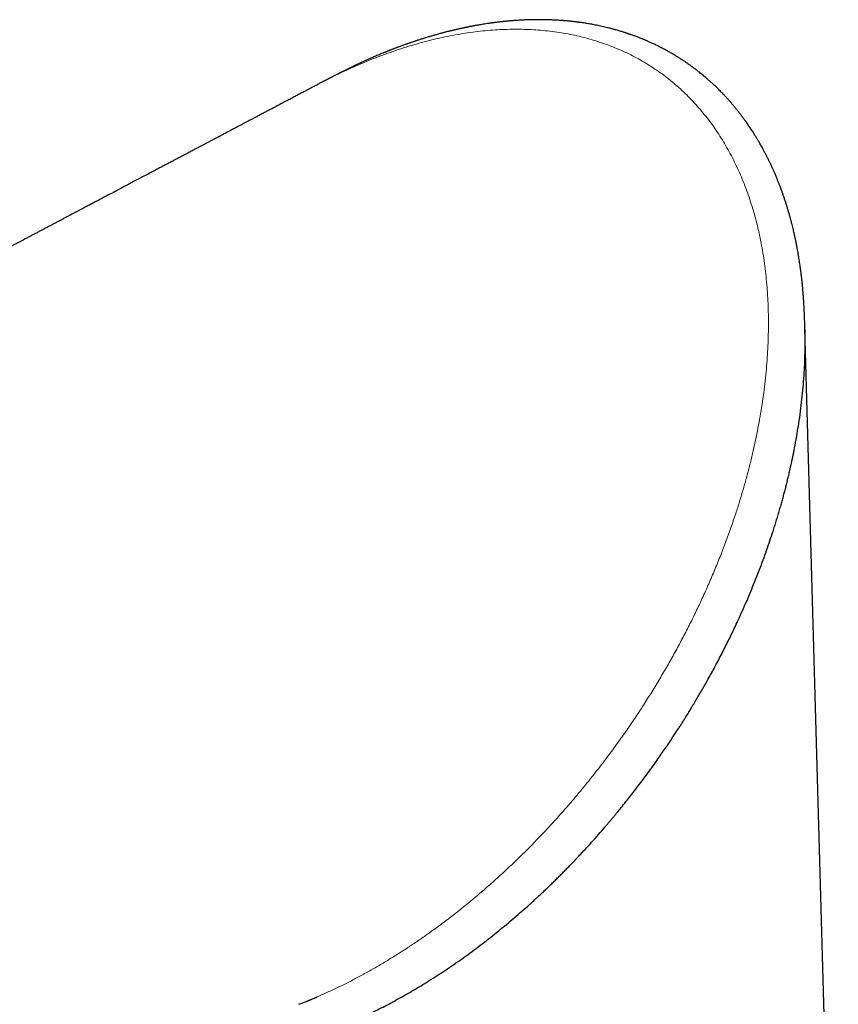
# Model space of a CAD drawing. Header units: millimetres. Extents: x 8 to 834, y 12 to 760.
# Tile 53 of 67: x 752 to 799, y 330 to 387. Entities that reach past the tile are written whole.
import ezdxf

# ---------------------------------------------------------------- set-up
doc = ezdxf.new("R2010")
doc.units = ezdxf.units.MM

msp = doc.modelspace()

# ---------------------------------------------------------------- linework, layer by layer
at = {"color": 7, "linetype": 'Continuous', "lineweight": 30}
for p, q in [((769.692, 383.882), (769.423, 383.742)), ((799.444, 300.766), (797.516, 369.59))]:
    msp.add_line(p, q, dxfattribs=at)
for points, knots in [([(797.498, 370.08), (797.497, 370.104), (797.495, 370.148), (797.492, 370.207), (797.49, 370.253), (797.489, 370.288), (797.487, 370.32), (797.486, 370.351), (797.484, 370.382), (797.483, 370.412), (797.482, 370.443), (797.48, 370.475), (797.479, 370.515), (797.477, 370.565), (797.474, 370.623), (797.471, 370.689), (797.467, 370.761), (797.464, 370.836), (797.46, 370.903), (797.457, 370.957), (797.455, 370.999), (797.452, 371.041), (797.449, 371.096), (797.445, 371.166), (797.439, 371.251), (797.432, 371.348), (797.425, 371.451), (797.414, 371.587), (797.401, 371.75), (797.386, 371.922), (797.372, 372.07), (797.359, 372.194), (797.347, 372.309), (797.336, 372.412), (797.326, 372.502), (797.317, 372.581), (797.308, 372.655), (797.299, 372.729), (797.288, 372.812), (797.276, 372.904), (797.263, 373.006), (797.247, 373.119), (797.229, 373.248), (797.208, 373.393), (797.182, 373.557), (797.154, 373.735), (797.128, 373.887), (797.107, 374.009), (797.092, 374.093), (797.078, 374.167), (797.066, 374.23), (797.057, 374.282), (797.049, 374.321), (797.043, 374.352), (797.038, 374.381), (797.031, 374.416), (797.022, 374.463), (797.01, 374.52), (796.998, 374.582), (796.985, 374.644), (796.969, 374.722), (796.949, 374.813), (796.927, 374.918), (796.902, 375.03), (796.874, 375.152), (796.842, 375.289), (796.807, 375.437), (796.773, 375.57), (796.745, 375.682), (796.724, 375.763), (796.706, 375.83), (796.692, 375.884), (796.68, 375.93), (796.666, 375.979), (796.648, 376.044), (796.626, 376.126), (796.599, 376.22), (796.571, 376.317), (796.542, 376.415), (796.506, 376.538), (796.459, 376.689), (796.402, 376.87), (796.34, 377.059), (796.289, 377.211), (796.25, 377.322), (796.227, 377.388), (796.207, 377.445), (796.189, 377.493), (796.175, 377.534), (796.163, 377.566), (796.153, 377.595), (796.142, 377.623), (796.128, 377.66), (796.112, 377.705), (796.091, 377.76), (796.066, 377.825), (796.038, 377.898), (795.995, 378.01), (795.938, 378.154), (795.864, 378.334), (795.789, 378.512), (795.713, 378.687), (795.649, 378.83), (795.597, 378.944), (795.556, 379.032), (795.518, 379.114), (795.483, 379.185), (795.456, 379.241), (795.433, 379.288), (795.411, 379.335), (795.383, 379.391), (795.349, 379.459), (795.31, 379.537), (795.254, 379.646), (795.185, 379.777), (795.107, 379.923), (795.036, 380.054), (794.971, 380.17), (794.912, 380.273), (794.86, 380.364), (794.81, 380.449), (794.761, 380.531), (794.714, 380.609), (794.666, 380.687), (794.613, 380.773), (794.554, 380.867), (794.489, 380.968), (794.422, 381.072), (794.35, 381.181), (794.277, 381.289), (794.202, 381.397), (794.113, 381.525), (794.009, 381.67), (793.894, 381.826), (793.796, 381.955), (793.717, 382.058), (793.655, 382.137), (793.598, 382.209), (793.547, 382.272), (793.502, 382.328), (793.461, 382.377), (793.42, 382.427), (793.374, 382.482), (793.32, 382.545), (793.261, 382.614), (793.198, 382.687), (793.135, 382.758), (793.076, 382.825), (793.023, 382.883), (792.977, 382.933), (792.937, 382.977), (792.898, 383.019), (792.855, 383.065), (792.791, 383.132), (792.708, 383.219), (792.607, 383.323), (792.488, 383.441), (792.355, 383.571), (792.205, 383.712), (792.055, 383.849), (791.927, 383.964), (791.817, 384.059), (791.722, 384.14), (791.618, 384.227), (791.512, 384.314), (791.413, 384.394), (791.322, 384.466), (791.238, 384.53), (791.163, 384.588), (791.105, 384.631), (791.061, 384.664), (791.024, 384.692), (790.98, 384.724), (790.926, 384.763), (790.865, 384.807), (790.799, 384.854), (790.732, 384.901), (790.665, 384.948), (790.598, 384.994), (790.534, 385.036), (790.477, 385.075), (790.428, 385.107), (790.385, 385.135), (790.343, 385.162), (790.298, 385.191), (790.248, 385.224), (790.193, 385.258), (790.132, 385.296), (790.062, 385.339), (789.983, 385.387), (789.893, 385.441), (789.795, 385.498), (789.695, 385.556), (789.601, 385.609), (789.476, 385.678), (789.315, 385.764), (789.115, 385.868), (788.911, 385.969), (788.743, 386.048), (788.611, 386.109), (788.52, 386.15), (788.427, 386.191), (788.335, 386.231), (788.253, 386.266), (788.184, 386.295), (788.128, 386.318), (788.074, 386.34), (788.016, 386.364), (787.942, 386.393), (787.854, 386.427), (787.758, 386.464), (787.666, 386.498), (787.582, 386.529), (787.506, 386.556), (787.438, 386.58), (787.378, 386.601), (787.324, 386.619), (787.27, 386.638), (787.209, 386.658), (787.138, 386.681), (787.054, 386.708), (786.961, 386.738), (786.862, 386.768), (786.758, 386.799), (786.649, 386.831), (786.537, 386.863), (786.431, 386.892), (786.333, 386.918), (786.221, 386.947), (786.089, 386.98), (785.933, 387.018), (785.775, 387.054), (785.62, 387.087), (785.471, 387.118), (785.324, 387.147), (785.18, 387.174), (785.04, 387.199), (784.905, 387.222), (784.775, 387.242), (784.649, 387.261), (784.545, 387.276), (784.462, 387.288), (784.396, 387.296), (784.326, 387.306), (784.246, 387.316), (784.164, 387.325), (784.083, 387.335), (784.005, 387.343), (783.925, 387.352), (783.844, 387.36), (783.762, 387.367), (783.683, 387.375), (783.613, 387.381), (783.556, 387.385), (783.511, 387.389), (783.471, 387.392), (783.429, 387.395), (783.379, 387.399), (783.308, 387.403), (783.217, 387.409), (783.108, 387.416), (782.996, 387.421), (782.896, 387.426), (782.81, 387.429), (782.742, 387.432), (782.682, 387.433), (782.632, 387.435), (782.583, 387.436), (782.524, 387.438), (782.443, 387.439), (782.342, 387.441), (782.229, 387.442), (782.113, 387.442), (782, 387.441), (781.886, 387.44), (781.777, 387.439), (781.676, 387.436), (781.586, 387.434), (781.502, 387.431), (781.413, 387.428), (781.311, 387.424), (781.194, 387.419), (781.065, 387.412), (780.931, 387.404), (780.799, 387.396), (780.679, 387.387), (780.574, 387.379), (780.486, 387.371), (780.409, 387.365), (780.342, 387.359), (780.279, 387.353), (780.215, 387.347), (780.149, 387.34), (780.08, 387.333), (780.002, 387.325), (779.914, 387.315), (779.815, 387.304), (779.708, 387.291), (779.614, 387.279), (779.54, 387.269), (779.491, 387.263), (779.452, 387.258), (779.418, 387.253), (779.381, 387.248), (779.334, 387.242), (779.276, 387.233), (779.211, 387.224), (779.112, 387.209), (778.986, 387.19), (778.836, 387.166), (778.7, 387.143), (778.584, 387.123), (778.488, 387.106), (778.423, 387.095), (778.381, 387.087), (778.357, 387.082), (778.328, 387.077), (778.282, 387.068), (778.216, 387.056), (778.138, 387.041), (778.063, 387.026), (777.996, 387.012), (777.936, 387), (777.887, 386.99), (777.847, 386.982), (777.814, 386.975), (777.779, 386.968), (777.737, 386.959), (777.684, 386.947), (777.62, 386.933), (777.55, 386.918), (777.479, 386.902), (777.415, 386.888), (777.361, 386.875), (777.315, 386.865), (777.268, 386.854), (777.211, 386.84), (777.14, 386.823), (777.059, 386.804), (776.974, 386.783), (776.888, 386.762), (776.806, 386.741), (776.732, 386.722), (776.67, 386.706), (776.615, 386.691), (776.556, 386.676), (776.489, 386.658), (776.404, 386.635), (776.303, 386.607), (776.194, 386.577), (776.095, 386.549), (776.005, 386.523), (775.916, 386.498), (775.823, 386.47), (775.73, 386.442), (775.638, 386.414), (775.546, 386.386), (775.452, 386.357), (775.356, 386.327), (775.26, 386.296), (775.179, 386.27), (775.113, 386.249), (775.056, 386.23), (774.995, 386.21), (774.923, 386.186), (774.846, 386.16), (774.769, 386.134), (774.695, 386.109), (774.628, 386.085), (774.569, 386.065), (774.519, 386.047), (774.47, 386.03), (774.411, 386.009), (774.34, 385.984), (774.262, 385.956), (774.185, 385.927), (774.113, 385.901), (774.046, 385.877), (773.987, 385.854), (773.934, 385.835), (773.889, 385.818), (773.848, 385.802), (773.804, 385.785), (773.75, 385.765), (773.686, 385.74), (773.62, 385.715), (773.556, 385.69), (773.497, 385.666), (773.443, 385.645), (773.398, 385.627), (773.359, 385.612), (773.322, 385.597), (773.28, 385.58), (773.231, 385.56), (773.146, 385.526), (773.027, 385.477), (772.885, 385.418), (772.752, 385.362), (772.631, 385.31), (772.513, 385.26), (772.393, 385.207), (772.288, 385.161), (772.197, 385.12), (772.124, 385.088), (772.051, 385.055), (771.98, 385.022), (771.915, 384.993), (771.855, 384.965), (771.766, 384.924), (771.651, 384.87), (771.504, 384.801), (771.354, 384.73), (771.202, 384.656), (771.052, 384.582), (770.901, 384.508), (770.753, 384.434), (770.634, 384.373), (770.546, 384.328), (770.484, 384.296), (770.423, 384.264), (770.364, 384.234), (770.317, 384.209), (770.283, 384.192), (770.264, 384.182), (770.25, 384.174), (770.231, 384.164), (770.211, 384.154), (770.19, 384.143), (770.171, 384.133), (770.152, 384.123), (770.134, 384.114), (770.12, 384.106), (770.106, 384.099), (770.088, 384.09), (770.066, 384.078), (770.042, 384.066), (770.019, 384.054), (769.997, 384.043), (769.975, 384.031), (769.954, 384.02), (769.937, 384.011), (769.922, 384.003), (769.905, 383.995), (769.884, 383.984), (769.86, 383.971), (769.835, 383.958), (769.811, 383.946), (769.788, 383.934), (769.767, 383.923), (769.747, 383.913), (769.721, 383.899), (769.701, 383.889), (769.69, 383.883)], [0, 0, 0, 0, 0.002317, 0.00419, 0.00562, 0.006646, 0.00762, 0.008628, 0.009671, 0.010575, 0.011422, 0.012225, 0.01304, 0.014239, 0.015626, 0.017109, 0.018885, 0.020657, 0.022347, 0.023609, 0.024408, 0.02536, 0.026708, 0.028421, 0.030516, 0.032991, 0.035598, 0.038154, 0.043026, 0.047702, 0.050924, 0.054047, 0.056973, 0.059527, 0.061706, 0.063698, 0.065415, 0.067251, 0.069299, 0.071605, 0.074168, 0.076988, 0.080074, 0.083862, 0.087999, 0.092483, 0.097312, 0.099592, 0.101786, 0.103686, 0.105289, 0.106597, 0.107611, 0.10833, 0.108922, 0.10981, 0.111014, 0.112533, 0.114181, 0.115791, 0.117363, 0.120149, 0.122809, 0.125496, 0.128752, 0.132301, 0.136141, 0.140271, 0.142752, 0.144876, 0.146644, 0.148056, 0.149113, 0.15026, 0.151947, 0.154212, 0.156774, 0.159354, 0.16195, 0.164563, 0.169186, 0.174016, 0.179098, 0.184431, 0.186368, 0.188195, 0.189761, 0.191068, 0.192115, 0.193094, 0.19368, 0.194498, 0.195464, 0.196701, 0.198209, 0.199988, 0.202038, 0.204236, 0.209243, 0.213997, 0.219327, 0.224304, 0.228959, 0.231606, 0.234145, 0.236554, 0.238641, 0.240361, 0.241406, 0.242745, 0.244398, 0.246364, 0.248643, 0.251236, 0.255971, 0.260296, 0.264209, 0.267711, 0.270803, 0.273507, 0.276012, 0.278588, 0.280975, 0.283219, 0.285833, 0.288965, 0.291972, 0.295328, 0.298787, 0.302252, 0.305721, 0.309195, 0.314661, 0.319892, 0.324707, 0.327555, 0.330235, 0.332695, 0.334865, 0.336746, 0.338396, 0.339971, 0.341914, 0.344208, 0.346659, 0.349217, 0.351883, 0.354226, 0.356333, 0.358128, 0.359613, 0.361062, 0.362735, 0.364633, 0.368515, 0.37239, 0.376216, 0.381942, 0.387355, 0.392742, 0.398247, 0.401195, 0.404468, 0.408283, 0.412082, 0.415485, 0.418494, 0.421414, 0.423949, 0.426108, 0.427205, 0.42837, 0.429835, 0.431601, 0.433703, 0.435891, 0.438085, 0.440283, 0.442487, 0.444617, 0.446423, 0.448032, 0.449275, 0.450579, 0.452028, 0.45362, 0.455357, 0.45725, 0.459384, 0.461896, 0.464691, 0.46777, 0.471011, 0.473906, 0.476399, 0.482519, 0.488482, 0.494425, 0.500704, 0.50335, 0.506015, 0.508699, 0.511402, 0.514004, 0.515809, 0.517397, 0.518794, 0.520419, 0.522422, 0.525104, 0.527936, 0.530538, 0.532909, 0.535049, 0.536956, 0.538625, 0.540055, 0.541472, 0.54313, 0.545116, 0.54743, 0.550066, 0.552818, 0.555594, 0.558675, 0.561784, 0.564712, 0.567318, 0.569837, 0.573745, 0.578022, 0.582297, 0.586426, 0.590411, 0.594302, 0.598112, 0.601909, 0.605326, 0.608784, 0.612105, 0.615219, 0.616952, 0.618567, 0.620388, 0.622456, 0.624767, 0.626765, 0.628793, 0.630852, 0.632941, 0.63506, 0.637182, 0.639043, 0.640465, 0.641613, 0.642518, 0.643553, 0.644831, 0.646352, 0.649037, 0.651849, 0.654718, 0.657643, 0.659511, 0.661284, 0.66281, 0.664088, 0.665117, 0.666578, 0.668616, 0.671287, 0.674274, 0.677205, 0.680078, 0.682893, 0.685827, 0.688383, 0.690552, 0.692594, 0.694741, 0.697316, 0.700276, 0.703617, 0.70705, 0.710383, 0.713613, 0.716078, 0.718319, 0.720233, 0.721823, 0.723363, 0.725046, 0.726602, 0.728298, 0.730248, 0.732463, 0.734943, 0.737688, 0.740529, 0.742001, 0.743229, 0.744213, 0.744955, 0.745791, 0.746959, 0.748472, 0.750162, 0.751807, 0.755893, 0.75965, 0.763074, 0.766103, 0.768379, 0.77029, 0.770941, 0.771536, 0.772161, 0.773074, 0.775027, 0.777086, 0.778958, 0.780643, 0.782141, 0.783453, 0.784354, 0.78514, 0.785911, 0.786963, 0.788315, 0.789885, 0.791796, 0.793576, 0.79522, 0.796605, 0.797682, 0.79866, 0.800128, 0.801943, 0.804033, 0.806248, 0.808325, 0.810497, 0.812452, 0.813907, 0.815155, 0.816649, 0.818374, 0.820215, 0.823062, 0.82599, 0.828464, 0.83054, 0.83278, 0.835168, 0.837583, 0.839841, 0.842156, 0.844534, 0.846983, 0.849496, 0.851766, 0.853206, 0.854509, 0.856058, 0.857896, 0.859942, 0.861916, 0.863796, 0.865581, 0.867033, 0.868285, 0.869384, 0.870828, 0.872747, 0.874851, 0.876804, 0.878659, 0.880353, 0.881882, 0.883226, 0.884382, 0.88535, 0.886407, 0.887775, 0.889506, 0.891256, 0.892894, 0.894421, 0.89582, 0.897, 0.897951, 0.898811, 0.899866, 0.901126, 0.902589, 0.9064, 0.910306, 0.913588, 0.916647, 0.919655, 0.922721, 0.925953, 0.92785, 0.929753, 0.93165, 0.933538, 0.935274, 0.936765, 0.938163, 0.942212, 0.945787, 0.949687, 0.953911, 0.957775, 0.961475, 0.965793, 0.969419, 0.970939, 0.972706, 0.974371, 0.975754, 0.97728, 0.978063, 0.978343, 0.97879, 0.979476, 0.980451, 0.981091, 0.981813, 0.982567, 0.983282, 0.983758, 0.984243, 0.984895, 0.985746, 0.986769, 0.98765, 0.988359, 0.989208, 0.990122, 0.990728, 0.991228, 0.991776, 0.992604, 0.993673, 0.994472, 0.995404, 0.996452, 0.997097, 0.997772, 0.998696, 1, 1, 1, 1]), ([(769.423, 383.743), (769.355, 383.708), (769.224, 383.639), (769.034, 383.538), (768.856, 383.444), (768.692, 383.357), (768.54, 383.277), (768.4, 383.203), (768.277, 383.138), (768.168, 383.081), (768.07, 383.029), (767.976, 382.979), (767.881, 382.929), (767.785, 382.878), (767.63, 382.796), (767.414, 382.682), (767.135, 382.535), (766.853, 382.386), (766.594, 382.249), (766.359, 382.125), (766.149, 382.014), (765.947, 381.908), (765.756, 381.807), (765.588, 381.718), (765.438, 381.639), (765.299, 381.565), (765.154, 381.488), (764.999, 381.406), (764.831, 381.318), (764.651, 381.223), (764.463, 381.124), (764.276, 381.025), (764.091, 380.927), (763.911, 380.832), (763.724, 380.733), (763.533, 380.632), (763.338, 380.529), (763.153, 380.432), (762.978, 380.339), (762.81, 380.25), (762.647, 380.165), (762.487, 380.08), (762.346, 380.006), (762.226, 379.942), (762.127, 379.889), (762.026, 379.836), (761.921, 379.781), (761.8, 379.717), (761.661, 379.644), (761.502, 379.56), (761.328, 379.468), (761.141, 379.369), (760.946, 379.266), (760.75, 379.163), (760.537, 379.05), (760.31, 378.93), (760.067, 378.802), (759.831, 378.677), (759.57, 378.539), (759.286, 378.389), (758.98, 378.228), (758.688, 378.074), (758.411, 377.927), (758.091, 377.758), (757.721, 377.563), (757.299, 377.34), (756.97, 377.166), (756.737, 377.043), (756.598, 376.97), (756.46, 376.897), (756.324, 376.825), (756.189, 376.754), (756.054, 376.682), (755.918, 376.611), (755.777, 376.536), (755.627, 376.457), (755.466, 376.372), (755.291, 376.28), (755.105, 376.181), (754.911, 376.079), (754.725, 375.981), (754.551, 375.889), (754.389, 375.803), (754.228, 375.718), (754.073, 375.636), (753.929, 375.56), (753.799, 375.492), (753.684, 375.431), (753.584, 375.378), (753.496, 375.332), (753.416, 375.289), (753.334, 375.246), (753.244, 375.199), (753.145, 375.146), (753.026, 375.083), (752.883, 375.008), (752.717, 374.92), (752.544, 374.829), (752.324, 374.713), (752.064, 374.575), (751.765, 374.418), (751.475, 374.265), (751.192, 374.115), (750.945, 373.985), (750.733, 373.873), (750.556, 373.779), (750.38, 373.686), (750.206, 373.594), (750.029, 373.501), (749.855, 373.409), (749.681, 373.317), (749.508, 373.226), (749.328, 373.131), (749.144, 373.034), (748.945, 372.929), (748.736, 372.818), (748.519, 372.704), (748.32, 372.599), (748.136, 372.501), (747.962, 372.41), (747.791, 372.319), (747.619, 372.229), (747.444, 372.136), (747.27, 372.044), (747.095, 371.952), (746.92, 371.86), (746.738, 371.764), (746.555, 371.667), (746.375, 371.572), (746.202, 371.481), (746.032, 371.391), (745.865, 371.303), (745.697, 371.214), (745.529, 371.125), (745.356, 371.034), (745.148, 370.924), (744.911, 370.799), (744.653, 370.663), (744.408, 370.533), (744.172, 370.409), (743.942, 370.287), (743.71, 370.165), (743.464, 370.035), (743.2, 369.896), (742.916, 369.746), (742.623, 369.592), (742.323, 369.433), (742.086, 369.308), (741.912, 369.216), (741.8, 369.157), (741.684, 369.096), (741.56, 369.03), (741.428, 368.961), (741.289, 368.887), (741.143, 368.81), (740.995, 368.732), (740.852, 368.656), (740.72, 368.587), (740.602, 368.525), (740.499, 368.47), (740.41, 368.423), (740.335, 368.383), (740.266, 368.348), (740.198, 368.312), (740.124, 368.273), (740.043, 368.23), (739.955, 368.183), (739.854, 368.13), (739.738, 368.069), (739.608, 368), (739.472, 367.928), (739.276, 367.825), (739.026, 367.693), (738.724, 367.534), (738.432, 367.379), (738.147, 367.229), (737.907, 367.102), (737.711, 366.999), (737.557, 366.918), (737.406, 366.838), (737.255, 366.758), (737.106, 366.679), (736.954, 366.599), (736.797, 366.517), (736.632, 366.429), (736.457, 366.337), (736.273, 366.24), (736.094, 366.146), (735.931, 366.059), (735.788, 365.984), (735.659, 365.916), (735.542, 365.854), (735.437, 365.799), (735.343, 365.749), (735.251, 365.7), (735.151, 365.648), (735.037, 365.588), (734.909, 365.52), (734.768, 365.446), (734.617, 365.366), (734.458, 365.282), (734.292, 365.195), (734.121, 365.104), (733.945, 365.011), (733.783, 364.926), (733.641, 364.851), (733.524, 364.789), (733.419, 364.734), (733.325, 364.684), (733.242, 364.64), (733.165, 364.6), (733.085, 364.558), (732.997, 364.511), (732.898, 364.459), (732.789, 364.401), (732.67, 364.339), (732.541, 364.271), (732.404, 364.199), (732.263, 364.124), (732.087, 364.031), (731.883, 363.923), (731.655, 363.803), (731.437, 363.688), (731.222, 363.575), (731.018, 363.467), (730.822, 363.364), (730.64, 363.267), (730.46, 363.173), (730.287, 363.082), (730.091, 362.978), (729.869, 362.861), (729.62, 362.729), (729.372, 362.599), (729.165, 362.489), (728.998, 362.401), (728.87, 362.334), (728.743, 362.267), (728.615, 362.199), (728.484, 362.13), (728.344, 362.056), (728.194, 361.977), (728.034, 361.892), (727.862, 361.802), (727.68, 361.706), (727.494, 361.608), (727.301, 361.506), (727.106, 361.403), (726.908, 361.299), (726.715, 361.197), (726.492, 361.079), (726.235, 360.943), (725.941, 360.789), (725.64, 360.63), (725.356, 360.48), (725.098, 360.344), (724.874, 360.226), (724.665, 360.115), (724.468, 360.011), (724.278, 359.911), (724.091, 359.813), (723.904, 359.714), (723.717, 359.615), (723.53, 359.517), (723.348, 359.42), (723.197, 359.341), (723.079, 359.279), (722.988, 359.231), (722.896, 359.182), (722.797, 359.13), (722.688, 359.073), (722.571, 359.011), (722.44, 358.942), (722.301, 358.869), (722.161, 358.794), (722.027, 358.724), (721.9, 358.657), (721.75, 358.578), (721.575, 358.486), (721.375, 358.38), (721.176, 358.275), (720.979, 358.171), (720.811, 358.082), (720.67, 358.008), (720.556, 357.948), (720.443, 357.889), (720.332, 357.83), (720.218, 357.77), (720.091, 357.703), (719.946, 357.626), (719.779, 357.539), (719.598, 357.443), (719.427, 357.352), (719.27, 357.27), (719.134, 357.198), (719.005, 357.13), (718.883, 357.066), (718.768, 357.005), (718.655, 356.946), (718.539, 356.885), (718.416, 356.819), (718.285, 356.75), (718.133, 356.67), (717.958, 356.578), (717.761, 356.474), (717.56, 356.368), (717.383, 356.275), (717.233, 356.196), (717.109, 356.13), (716.988, 356.067), (716.874, 356.006), (716.769, 355.951), (716.675, 355.901), (716.59, 355.857), (716.516, 355.817), (716.448, 355.782), (716.372, 355.742), (716.283, 355.695), (716.176, 355.638), (716.058, 355.576), (715.927, 355.507), (715.783, 355.431), (715.633, 355.352), (715.481, 355.272), (715.332, 355.193), (715.163, 355.104), (714.977, 355.006), (714.773, 354.899), (714.568, 354.79), (714.354, 354.677), (714.126, 354.557), (713.896, 354.436), (713.67, 354.317), (713.486, 354.22), (713.338, 354.142), (713.219, 354.079), (713.095, 354.013), (712.963, 353.944), (712.826, 353.872), (712.685, 353.798), (712.547, 353.725), (712.416, 353.655), (712.295, 353.592), (712.184, 353.533), (712.081, 353.479), (711.981, 353.426), (711.879, 353.372), (711.772, 353.316), (711.661, 353.258), (711.543, 353.195), (711.421, 353.131), (711.297, 353.065), (711.175, 353.001), (711.056, 352.939), (710.939, 352.877), (710.826, 352.817), (710.711, 352.757), (710.596, 352.696), (710.477, 352.633), (710.351, 352.567), (710.214, 352.495), (710.078, 352.423), (709.944, 352.352), (709.814, 352.284), (709.683, 352.215), (709.556, 352.148), (709.436, 352.085), (709.325, 352.026), (709.224, 351.973), (709.131, 351.924), (709.033, 351.872), (708.924, 351.815), (708.797, 351.748), (708.657, 351.674), (708.505, 351.594), (708.343, 351.508), (708.177, 351.421), (708.009, 351.332), (707.831, 351.238), (707.647, 351.142), (707.463, 351.044), (707.289, 350.953), (707.128, 350.868), (706.958, 350.778), (706.772, 350.68), (706.562, 350.57), (706.379, 350.473), (706.228, 350.393), (706.117, 350.335), (706.012, 350.28), (705.916, 350.229), (705.828, 350.183), (705.75, 350.142), (705.676, 350.103), (705.601, 350.063), (705.519, 350.02), (705.429, 349.972), (705.328, 349.919), (705.217, 349.861), (705.095, 349.796), (704.966, 349.728), (704.836, 349.66), (704.708, 349.593), (704.563, 349.516), (704.404, 349.432), (704.231, 349.341), (704.074, 349.258), (703.928, 349.181), (703.786, 349.106), (703.638, 349.029), (703.485, 348.948), (703.326, 348.864), (703.176, 348.785), (703.039, 348.713), (702.919, 348.649), (702.809, 348.591), (702.706, 348.537), (702.574, 348.468), (702.405, 348.379), (702.18, 348.26), (701.93, 348.128), (701.657, 347.985), (701.387, 347.842), (701.117, 347.7), (700.85, 347.559), (700.573, 347.413), (700.287, 347.262), (699.994, 347.108), (699.692, 346.949), (699.386, 346.788), (699.079, 346.626), (698.776, 346.467), (698.473, 346.307), (698.169, 346.146), (697.863, 345.985), (697.578, 345.835), (697.317, 345.697), (697.078, 345.572), (696.841, 345.447), (696.6, 345.32), (696.35, 345.188), (696.087, 345.049), (695.842, 344.921), (695.623, 344.805), (695.437, 344.707), (695.258, 344.613), (695.089, 344.524), (694.929, 344.439), (694.77, 344.356), (694.614, 344.273), (694.46, 344.192), (694.314, 344.116), (694.174, 344.042), (694.036, 343.969), (693.901, 343.898), (693.77, 343.829), (693.642, 343.762), (693.512, 343.693), (693.374, 343.621), (693.229, 343.544), (693.076, 343.463), (692.915, 343.379), (692.746, 343.289), (692.571, 343.198), (692.398, 343.106), (692.23, 343.018), (692.063, 342.93), (691.897, 342.842), (691.731, 342.755), (691.566, 342.668), (691.396, 342.578), (691.216, 342.484), (691.026, 342.383), (690.825, 342.278), (690.614, 342.167), (690.396, 342.052), (690.105, 341.899), (689.752, 341.712), (689.385, 341.52), (689.077, 341.357), (688.824, 341.224), (688.58, 341.096), (688.347, 340.973), (688.129, 340.858), (687.923, 340.75), (687.72, 340.643), (687.512, 340.533), (687.291, 340.416), (687.058, 340.294), (686.814, 340.165), (686.566, 340.035), (686.315, 339.903), (686.061, 339.769), (685.801, 339.632), (685.538, 339.494), (685.278, 339.357), (685.024, 339.223), (684.774, 339.091), (684.524, 338.96), (684.272, 338.827), (684.019, 338.694), (683.765, 338.56), (683.528, 338.436), (683.314, 338.323), (683.125, 338.223), (682.943, 338.127), (682.762, 338.032), (682.573, 337.933), (682.376, 337.829), (682.171, 337.721), (681.962, 337.611), (681.748, 337.498), (681.535, 337.386), (681.252, 337.237), (680.9, 337.052), (680.475, 336.828), (680.046, 336.602), (679.611, 336.374), (679.172, 336.142), (678.729, 335.909), (678.321, 335.694), (677.948, 335.498), (677.614, 335.323), (677.289, 335.151), (677.023, 335.011), (676.814, 334.902), (676.655, 334.818), (676.491, 334.731), (676.317, 334.64), (676.134, 334.543), (675.961, 334.452), (675.799, 334.367), (675.654, 334.291), (675.512, 334.216), (675.379, 334.146), (675.259, 334.083), (675.159, 334.03), (675.075, 333.986), (675.008, 333.951), (674.948, 333.919), (674.889, 333.889), (674.827, 333.856), (674.754, 333.817), (674.67, 333.773), (674.575, 333.723), (674.469, 333.667), (674.355, 333.607), (674.239, 333.546), (674.072, 333.458), (673.855, 333.344), (673.629, 333.225), (673.443, 333.128), (673.298, 333.051), (673.158, 332.977), (673.026, 332.908), (672.905, 332.844), (672.795, 332.787), (672.697, 332.735), (672.618, 332.693), (672.555, 332.66), (672.5, 332.631), (672.44, 332.6), (672.369, 332.562), (672.288, 332.52), (672.197, 332.472), (672.096, 332.419), (671.987, 332.361), (671.815, 332.271), (671.588, 332.151), (671.308, 332.004), (671.04, 331.863), (670.815, 331.745), (670.632, 331.648), (670.493, 331.575), (670.367, 331.509), (670.255, 331.45), (670.164, 331.402), (670.092, 331.364), (670.029, 331.331), (669.958, 331.294), (669.88, 331.253), (669.796, 331.209), (669.709, 331.163), (669.613, 331.112), (669.464, 331.034), (669.27, 330.932), (669.036, 330.809), (668.827, 330.699), (668.642, 330.602), (668.481, 330.517), (668.327, 330.436), (668.183, 330.36), (668.06, 330.295), (667.956, 330.241), (667.87, 330.195), (667.791, 330.154), (667.72, 330.117), (667.657, 330.084), (667.596, 330.052), (667.532, 330.018), (667.458, 329.979), (667.374, 329.935), (667.281, 329.886), (667.179, 329.832), (667.015, 329.746), (666.794, 329.63), (666.553, 329.503), (666.351, 329.397), (666.187, 329.31), (666.029, 329.227), (665.879, 329.149), (665.741, 329.076), (665.617, 329.01), (665.505, 328.952), (665.407, 328.9), (665.33, 328.86), (665.268, 328.827), (665.213, 328.798), (665.149, 328.765), (665.076, 328.726), (664.992, 328.682), (664.899, 328.633), (664.739, 328.549), (664.519, 328.433), (664.276, 328.305), (664.073, 328.199), (663.907, 328.111), (663.746, 328.027), (663.594, 327.947), (663.452, 327.872), (663.323, 327.804), (663.218, 327.749), (663.134, 327.705), (663.069, 327.671), (663.009, 327.639), (662.947, 327.606), (662.876, 327.569), (662.793, 327.526), (662.697, 327.475), (662.58, 327.414), (662.445, 327.343), (662.298, 327.265), (662.15, 327.188), (662.004, 327.111), (661.86, 327.035), (661.721, 326.962), (661.586, 326.891), (661.455, 326.822), (661.326, 326.755), (661.203, 326.69), (661.078, 326.624), (660.956, 326.56), (660.839, 326.498), (660.735, 326.444), (660.655, 326.401), (660.59, 326.367), (660.533, 326.337), (660.468, 326.303), (660.395, 326.265), (660.312, 326.221), (660.218, 326.172), (660.117, 326.119), (660.01, 326.063), (659.902, 326.006), (659.793, 325.949), (659.632, 325.864), (659.418, 325.751), (659.193, 325.633), (659.01, 325.537), (658.874, 325.465), (658.746, 325.398), (658.628, 325.336), (658.522, 325.28), (658.427, 325.231), (658.347, 325.188), (658.281, 325.154), (658.223, 325.123), (658.164, 325.092), (658.096, 325.057), (658.02, 325.016), (657.936, 324.972), (657.844, 324.924), (657.748, 324.873), (657.648, 324.821), (657.547, 324.768), (657.436, 324.71), (657.316, 324.646), (657.186, 324.578), (657.056, 324.51), (656.928, 324.442), (656.806, 324.378), (656.695, 324.32), (656.604, 324.272), (656.531, 324.234), (656.473, 324.203), (656.419, 324.175), (656.364, 324.146), (656.296, 324.11), (656.212, 324.066), (656.112, 324.014), (656.006, 323.958), (655.893, 323.899), (655.777, 323.837), (655.655, 323.773), (655.53, 323.708), (655.406, 323.643), (655.258, 323.565), (655.088, 323.475), (654.894, 323.373), (654.701, 323.272), (654.535, 323.185), (654.4, 323.114), (654.301, 323.062), (654.213, 323.016), (654.137, 322.976), (654.062, 322.936), (653.977, 322.892), (653.876, 322.839), (653.761, 322.778), (653.634, 322.711), (653.494, 322.638), (653.349, 322.562), (653.203, 322.485), (653.057, 322.408), (652.903, 322.327), (652.742, 322.243), (652.573, 322.154), (652.398, 322.062), (652.235, 321.976), (652.091, 321.901), (651.974, 321.839), (651.871, 321.785), (651.783, 321.739), (651.703, 321.697), (651.625, 321.656), (651.534, 321.608), (651.425, 321.551), (651.299, 321.485), (651.164, 321.414), (651.024, 321.34), (650.879, 321.264), (650.732, 321.187), (650.576, 321.105), (650.411, 321.018), (650.241, 320.929), (650.077, 320.843), (649.925, 320.763), (649.794, 320.694), (649.682, 320.635), (649.586, 320.585), (649.492, 320.536), (649.395, 320.485), (649.29, 320.429), (649.168, 320.365), (649.03, 320.293), (648.876, 320.212), (648.718, 320.129), (648.513, 320.021), (648.267, 319.892), (647.98, 319.741), (647.701, 319.595), (647.428, 319.451), (647.16, 319.31), (646.881, 319.164), (646.591, 319.012), (646.284, 318.85), (645.972, 318.687), (645.675, 318.531), (645.393, 318.383), (645.126, 318.242), (644.852, 318.098), (644.569, 317.95), (644.31, 317.814), (644.08, 317.693), (643.887, 317.592), (643.734, 317.512), (643.618, 317.451), (643.531, 317.405), (643.437, 317.356), (643.333, 317.301), (643.209, 317.236), (643.066, 317.161), (642.912, 317.08), (642.762, 317.001), (642.621, 316.927), (642.487, 316.857), (642.36, 316.79), (642.241, 316.728), (642.111, 316.659), (641.971, 316.586), (641.824, 316.509), (641.692, 316.439), (641.592, 316.387), (641.522, 316.35), (641.475, 316.325), (641.423, 316.298), (641.362, 316.266), (641.292, 316.229), (641.211, 316.187), (641.121, 316.14), (641.022, 316.088), (640.892, 316.019), (640.738, 315.939), (640.568, 315.85), (640.412, 315.767), (640.275, 315.696), (640.157, 315.633), (640.055, 315.58), (639.963, 315.532), (639.88, 315.488), (639.805, 315.449), (639.727, 315.408), (639.638, 315.361), (639.53, 315.305), (639.407, 315.24), (639.268, 315.167), (639.113, 315.086), (638.948, 314.999), (638.779, 314.91), (638.608, 314.821), (638.437, 314.731), (638.264, 314.64), (638.108, 314.558), (637.968, 314.485), (637.849, 314.423), (637.738, 314.364), (637.638, 314.311), (637.547, 314.264), (637.467, 314.222), (637.379, 314.176), (637.277, 314.122), (637.154, 314.058), (637.018, 313.986), (636.878, 313.913), (636.737, 313.839), (636.598, 313.766), (636.455, 313.691), (636.31, 313.615), (636.161, 313.537), (636.011, 313.458), (635.863, 313.38), (635.715, 313.303), (635.571, 313.227), (635.431, 313.154), (635.303, 313.087), (635.18, 313.022), (635.056, 312.957), (634.925, 312.888), (634.749, 312.796), (634.528, 312.68), (634.267, 312.543), (633.99, 312.398), (633.692, 312.242), (633.371, 312.073), (633.109, 311.935), (632.911, 311.831), (632.779, 311.762), (632.647, 311.693), (632.516, 311.624), (632.389, 311.558), (632.28, 311.501), (632.189, 311.453), (632.113, 311.413), (632.044, 311.377), (631.975, 311.341), (631.902, 311.303), (631.818, 311.258), (631.722, 311.208), (631.617, 311.153), (631.506, 311.095), (631.393, 311.036), (631.28, 310.977), (631.172, 310.92), (631.069, 310.866), (630.971, 310.814), (630.866, 310.759), (630.755, 310.701), (630.64, 310.641), (630.535, 310.585), (630.435, 310.533), (630.337, 310.482), (630.234, 310.427), (630.124, 310.37), (630.009, 310.31), (629.89, 310.247), (629.763, 310.181), (629.625, 310.108), (629.476, 310.03), (629.323, 309.95), (629.168, 309.869), (629.017, 309.79), (628.869, 309.712), (628.718, 309.633), (628.561, 309.551), (628.398, 309.465), (628.233, 309.378), (628.062, 309.289), (627.883, 309.195), (627.696, 309.097), (627.506, 308.997), (627.324, 308.902), (627.152, 308.812), (626.991, 308.727), (626.833, 308.644), (626.682, 308.565), (626.541, 308.492), (626.414, 308.425), (626.301, 308.365), (626.201, 308.313), (626.113, 308.267), (626.026, 308.221), (625.94, 308.176), (625.852, 308.13), (625.762, 308.083), (625.664, 308.032), (625.545, 307.969), (625.401, 307.894), (625.23, 307.804), (625.072, 307.721), (624.931, 307.647), (624.816, 307.587), (624.707, 307.53), (624.604, 307.476), (624.508, 307.426), (624.42, 307.38), (624.342, 307.339), (624.263, 307.297), (624.178, 307.253), (624.083, 307.203), (623.976, 307.147), (623.86, 307.086), (623.737, 307.022), (623.612, 306.956), (623.487, 306.891), (623.313, 306.8), (623.089, 306.682), (622.82, 306.541), (622.557, 306.403), (622.302, 306.27), (622.052, 306.139), (621.802, 306.008), (621.554, 305.878), (621.339, 305.765), (621.16, 305.671), (621.01, 305.593), (620.854, 305.511), (620.688, 305.424), (620.518, 305.335), (620.352, 305.248), (620.195, 305.166), (620.048, 305.089), (619.911, 305.017), (619.786, 304.952), (619.676, 304.894), (619.579, 304.843), (619.486, 304.794), (619.388, 304.743), (619.279, 304.686), (619.159, 304.623), (619.027, 304.554), (618.838, 304.455), (618.597, 304.329), (618.351, 304.2), (618.204, 304.123), (618.151, 304.095)], [0, 0, 0, 0, 0.001341, 0.002599, 0.003772, 0.004861, 0.005866, 0.006787, 0.007624, 0.008317, 0.008944, 0.009561, 0.010188, 0.010826, 0.011474, 0.013259, 0.015118, 0.017006, 0.018841, 0.02027, 0.021664, 0.023004, 0.024268, 0.025457, 0.026339, 0.027242, 0.028207, 0.029232, 0.030317, 0.031535, 0.032798, 0.03404, 0.035258, 0.03645, 0.037619, 0.038963, 0.040252, 0.041477, 0.042636, 0.043732, 0.044799, 0.045862, 0.04692, 0.047582, 0.048242, 0.0489, 0.04958, 0.05033, 0.051287, 0.052339, 0.053487, 0.05473, 0.056054, 0.057355, 0.058614, 0.060276, 0.061872, 0.063429, 0.064948, 0.067052, 0.069077, 0.071008, 0.07284, 0.074575, 0.07736, 0.080167, 0.082952, 0.083879, 0.084797, 0.085707, 0.086608, 0.0875, 0.088384, 0.089291, 0.090197, 0.091185, 0.092255, 0.093407, 0.094642, 0.095942, 0.097267, 0.098324, 0.099394, 0.100479, 0.101522, 0.102472, 0.10333, 0.104095, 0.104755, 0.105325, 0.105825, 0.106353, 0.106954, 0.107606, 0.108308, 0.109326, 0.110433, 0.111602, 0.112755, 0.114797, 0.116769, 0.118678, 0.12055, 0.122389, 0.123576, 0.124749, 0.125909, 0.127055, 0.128205, 0.129418, 0.130511, 0.131654, 0.132847, 0.134083, 0.135292, 0.136804, 0.138237, 0.13959, 0.140749, 0.141895, 0.143028, 0.14415, 0.145292, 0.146507, 0.147608, 0.148763, 0.149972, 0.151209, 0.152401, 0.153543, 0.154633, 0.155774, 0.15686, 0.157964, 0.159107, 0.16029, 0.162087, 0.163806, 0.165415, 0.16695, 0.168474, 0.169991, 0.171555, 0.173351, 0.175227, 0.177175, 0.179159, 0.181176, 0.18189, 0.182613, 0.183382, 0.184201, 0.185072, 0.185993, 0.186965, 0.187965, 0.188932, 0.189805, 0.190583, 0.191265, 0.191853, 0.192346, 0.192761, 0.193204, 0.193693, 0.194229, 0.194811, 0.195439, 0.196239, 0.197103, 0.19802, 0.198933, 0.200996, 0.202988, 0.204913, 0.206795, 0.208645, 0.209669, 0.210682, 0.211686, 0.21268, 0.213664, 0.214646, 0.215686, 0.216773, 0.217927, 0.219149, 0.220439, 0.221461, 0.222402, 0.22326, 0.224034, 0.224724, 0.225331, 0.225905, 0.226553, 0.227315, 0.22816, 0.229089, 0.230104, 0.231159, 0.232253, 0.233387, 0.234561, 0.235742, 0.236593, 0.237368, 0.238067, 0.238689, 0.239235, 0.239704, 0.240222, 0.240805, 0.241458, 0.242181, 0.242973, 0.243819, 0.244733, 0.245687, 0.246615, 0.248225, 0.249736, 0.251147, 0.252543, 0.254004, 0.255197, 0.256423, 0.257617, 0.258759, 0.25985, 0.261512, 0.26316, 0.264796, 0.266421, 0.267268, 0.268113, 0.268954, 0.269792, 0.270644, 0.271562, 0.272554, 0.273618, 0.274754, 0.275963, 0.27722, 0.278434, 0.279799, 0.281092, 0.282352, 0.283626, 0.285523, 0.287452, 0.289445, 0.291504, 0.293082, 0.294563, 0.295946, 0.297231, 0.298468, 0.299703, 0.30094, 0.30218, 0.30342, 0.304645, 0.305795, 0.306406, 0.306993, 0.307585, 0.30824, 0.308956, 0.309736, 0.310578, 0.311549, 0.312481, 0.313367, 0.314208, 0.315003, 0.31634, 0.317662, 0.318976, 0.32028, 0.321568, 0.322325, 0.323076, 0.323821, 0.32456, 0.325294, 0.326071, 0.327075, 0.328175, 0.329372, 0.330665, 0.331581, 0.332489, 0.333346, 0.334153, 0.334909, 0.335614, 0.336394, 0.337207, 0.338071, 0.338986, 0.340222, 0.341541, 0.342888, 0.344217, 0.345044, 0.345865, 0.346676, 0.347437, 0.34813, 0.348756, 0.349313, 0.349803, 0.350228, 0.350665, 0.351299, 0.352003, 0.352779, 0.353652, 0.3546, 0.35562, 0.356637, 0.357619, 0.358566, 0.359982, 0.361313, 0.362607, 0.364054, 0.365567, 0.367126, 0.368619, 0.37003, 0.370785, 0.371561, 0.372383, 0.37325, 0.374163, 0.375103, 0.376044, 0.376911, 0.377706, 0.378441, 0.379101, 0.379748, 0.380425, 0.381131, 0.381867, 0.382628, 0.383468, 0.38429, 0.385094, 0.385882, 0.386651, 0.387404, 0.388139, 0.388918, 0.38968, 0.390514, 0.391419, 0.392395, 0.393213, 0.394074, 0.394965, 0.395808, 0.396604, 0.397338, 0.398008, 0.398617, 0.399176, 0.399948, 0.400784, 0.401685, 0.402721, 0.403806, 0.404904, 0.406016, 0.40714, 0.408432, 0.409654, 0.410798, 0.411867, 0.41286, 0.414163, 0.415553, 0.41703, 0.4178, 0.418545, 0.419235, 0.41987, 0.420449, 0.420973, 0.421426, 0.421915, 0.422458, 0.423054, 0.423705, 0.424453, 0.425262, 0.426131, 0.427004, 0.427846, 0.428658, 0.429873, 0.431014, 0.43208, 0.432985, 0.433922, 0.434897, 0.435911, 0.436965, 0.438037, 0.438894, 0.439686, 0.440414, 0.441077, 0.441716, 0.443034, 0.444436, 0.446181, 0.447983, 0.449843, 0.451554, 0.453322, 0.455152, 0.457044, 0.458998, 0.460956, 0.463035, 0.465056, 0.467044, 0.469045, 0.471059, 0.473087, 0.475115, 0.476699, 0.478275, 0.479843, 0.481408, 0.48305, 0.484793, 0.486639, 0.487899, 0.489142, 0.490323, 0.491443, 0.492501, 0.493497, 0.494592, 0.495601, 0.49655, 0.497473, 0.49839, 0.499281, 0.500147, 0.500987, 0.501822, 0.502729, 0.503714, 0.504706, 0.505767, 0.506895, 0.508073, 0.509221, 0.510331, 0.511403, 0.512538, 0.513627, 0.51469, 0.515811, 0.517001, 0.518258, 0.519585, 0.520979, 0.522441, 0.523914, 0.526734, 0.529458, 0.531174, 0.53285, 0.534475, 0.536014, 0.537461, 0.538818, 0.540085, 0.541484, 0.542948, 0.544478, 0.546087, 0.547793, 0.549395, 0.551074, 0.552823, 0.554548, 0.556292, 0.557973, 0.55959, 0.561257, 0.56292, 0.564594, 0.566279, 0.567955, 0.569279, 0.57053, 0.57171, 0.572878, 0.574126, 0.575456, 0.576783, 0.578182, 0.579612, 0.581023, 0.582413, 0.585222, 0.588005, 0.59084, 0.593719, 0.596627, 0.599563, 0.602492, 0.604728, 0.606947, 0.609111, 0.611177, 0.612221, 0.613251, 0.614334, 0.615482, 0.616693, 0.617969, 0.618917, 0.619898, 0.620856, 0.621732, 0.622523, 0.623231, 0.623729, 0.624175, 0.62457, 0.624923, 0.625329, 0.62581, 0.626365, 0.626995, 0.6277, 0.628469, 0.629242, 0.630009, 0.631788, 0.63353, 0.634503, 0.635464, 0.636407, 0.637284, 0.638085, 0.638808, 0.639455, 0.640026, 0.640381, 0.640715, 0.641109, 0.641575, 0.642114, 0.642713, 0.643383, 0.64412, 0.644871, 0.64679, 0.648635, 0.650407, 0.652105, 0.653112, 0.654031, 0.654862, 0.655603, 0.656256, 0.656661, 0.657041, 0.657505, 0.658071, 0.658586, 0.659164, 0.659804, 0.660493, 0.662103, 0.663654, 0.665146, 0.666246, 0.667311, 0.66834, 0.669296, 0.670166, 0.670789, 0.671359, 0.671876, 0.672341, 0.672766, 0.673125, 0.67355, 0.674039, 0.674593, 0.675213, 0.675897, 0.676599, 0.678475, 0.68027, 0.681389, 0.682474, 0.683524, 0.684526, 0.685444, 0.686262, 0.686996, 0.687648, 0.688218, 0.688521, 0.688879, 0.689302, 0.689788, 0.690339, 0.690953, 0.69163, 0.693515, 0.69532, 0.69645, 0.697546, 0.698609, 0.699632, 0.700574, 0.701425, 0.702185, 0.702656, 0.703084, 0.703469, 0.703854, 0.70432, 0.70487, 0.705502, 0.706219, 0.707188, 0.708175, 0.70915, 0.710114, 0.711066, 0.712005, 0.712881, 0.713746, 0.714601, 0.715429, 0.716197, 0.71707, 0.717848, 0.71853, 0.719116, 0.719447, 0.71982, 0.720248, 0.72073, 0.721267, 0.721895, 0.722582, 0.723288, 0.724002, 0.724722, 0.72545, 0.727195, 0.728981, 0.729907, 0.730825, 0.731674, 0.732449, 0.733151, 0.733779, 0.734334, 0.734739, 0.735095, 0.735477, 0.735921, 0.736428, 0.736997, 0.73759, 0.738238, 0.738906, 0.739574, 0.740244, 0.7411, 0.741957, 0.742817, 0.743678, 0.744502, 0.745233, 0.745872, 0.746307, 0.746686, 0.747018, 0.747378, 0.74778, 0.74837, 0.749032, 0.749767, 0.750484, 0.751259, 0.75208, 0.752903, 0.753725, 0.754545, 0.75583, 0.757112, 0.758389, 0.75966, 0.760398, 0.761057, 0.761637, 0.762136, 0.762557, 0.763141, 0.763811, 0.764567, 0.765409, 0.766338, 0.767349, 0.76827, 0.769239, 0.770255, 0.77132, 0.772433, 0.773594, 0.774794, 0.775667, 0.776443, 0.777122, 0.777704, 0.778197, 0.778701, 0.77925, 0.780014, 0.780851, 0.781754, 0.782685, 0.783638, 0.784613, 0.78561, 0.786733, 0.787881, 0.788978, 0.789982, 0.790894, 0.791583, 0.792208, 0.792798, 0.793438, 0.794134, 0.794887, 0.795846, 0.796883, 0.79794, 0.798979, 0.800935, 0.802826, 0.804666, 0.806472, 0.808244, 0.809983, 0.811991, 0.814008, 0.81607, 0.818179, 0.819901, 0.821658, 0.82347, 0.825338, 0.827258, 0.828617, 0.829896, 0.831096, 0.831634, 0.832198, 0.832822, 0.833506, 0.834251, 0.835294, 0.836331, 0.837317, 0.838253, 0.83914, 0.839976, 0.840763, 0.841499, 0.842566, 0.843536, 0.84441, 0.845188, 0.845505, 0.845803, 0.846134, 0.846534, 0.847003, 0.847532, 0.848126, 0.848788, 0.849498, 0.850711, 0.851835, 0.852869, 0.853815, 0.854547, 0.855217, 0.855826, 0.856375, 0.856862, 0.857311, 0.857921, 0.858632, 0.859444, 0.860359, 0.861396, 0.86251, 0.863631, 0.864759, 0.865892, 0.867032, 0.868177, 0.868996, 0.8698, 0.870535, 0.871201, 0.871796, 0.872322, 0.872804, 0.873533, 0.874347, 0.875247, 0.876224, 0.877124, 0.878044, 0.878985, 0.879947, 0.880929, 0.881932, 0.882929, 0.883866, 0.884865, 0.885787, 0.88663, 0.887413, 0.888228, 0.889091, 0.89, 0.891733, 0.893459, 0.895179, 0.897228, 0.899364, 0.901557, 0.902424, 0.903295, 0.904169, 0.905046, 0.905896, 0.906675, 0.907212, 0.907709, 0.908166, 0.90859, 0.909066, 0.909622, 0.910259, 0.910977, 0.91169, 0.912461, 0.913214, 0.91393, 0.914611, 0.915256, 0.915865, 0.916703, 0.917462, 0.918142, 0.918791, 0.919439, 0.920085, 0.920845, 0.921602, 0.922374, 0.923208, 0.924126, 0.925112, 0.926149, 0.927171, 0.928172, 0.92915, 0.930107, 0.931174, 0.932252, 0.933342, 0.934458, 0.935639, 0.936888, 0.938162, 0.939407, 0.9405, 0.941569, 0.942615, 0.943628, 0.94456, 0.945404, 0.946157, 0.946809, 0.947376, 0.947914, 0.948532, 0.949075, 0.949668, 0.950312, 0.951012, 0.952038, 0.953167, 0.954401, 0.955176, 0.955962, 0.956683, 0.957337, 0.958005, 0.958583, 0.959072, 0.959567, 0.96014, 0.960768, 0.961452, 0.962245, 0.963074, 0.963899, 0.964722, 0.965541, 0.96736, 0.969153, 0.97089, 0.972569, 0.97421, 0.97586, 0.977519, 0.979132, 0.980112, 0.981077, 0.982103, 0.983203, 0.984377, 0.985471, 0.986506, 0.987479, 0.988391, 0.989223, 0.989953, 0.990581, 0.991152, 0.991798, 0.992518, 0.993313, 0.994183, 0.995127, 0.997074, 0.998958, 1, 1, 1, 1]), ([(760.35, 327.43), (760.367, 327.428), (760.545, 327.407), (760.885, 327.382), (761.372, 327.356), (761.863, 327.344), (762.36, 327.346), (762.833, 327.361), (763.281, 327.387), (763.705, 327.42), (764.133, 327.463), (764.565, 327.516), (765.001, 327.579), (765.468, 327.656), (765.965, 327.75), (766.494, 327.862), (767.028, 327.989), (767.511, 328.116), (767.942, 328.238), (768.322, 328.351), (768.705, 328.472), (769.09, 328.601), (769.478, 328.736), (769.868, 328.879), (770.31, 329.049), (770.805, 329.249), (771.352, 329.483), (771.903, 329.731), (772.416, 329.974), (772.892, 330.209), (773.329, 330.433), (773.769, 330.667), (774.211, 330.911), (774.653, 331.163), (775.092, 331.421), (775.541, 331.694), (776.005, 331.985), (776.486, 332.296), (776.967, 332.619), (777.444, 332.948), (777.915, 333.283), (778.383, 333.627), (778.854, 333.982), (779.327, 334.35), (779.793, 334.722), (780.248, 335.097), (780.697, 335.475), (781.146, 335.865), (781.598, 336.267), (781.963, 336.6), (782.241, 336.859), (782.432, 337.039), (782.625, 337.223), (782.818, 337.409), (783.013, 337.598), (783.208, 337.79), (783.404, 337.986), (783.568, 338.151), (783.7, 338.285), (783.8, 338.386), (783.899, 338.489), (783.999, 338.592), (784.099, 338.696), (784.199, 338.8), (784.347, 338.956), (784.546, 339.167), (784.84, 339.484), (785.182, 339.86), (785.571, 340.298), (785.871, 340.643), (786.08, 340.888), (786.198, 341.027), (786.313, 341.163), (786.422, 341.293), (786.524, 341.416), (786.623, 341.536), (786.724, 341.658), (786.881, 341.851), (787.098, 342.119), (787.374, 342.468), (787.658, 342.832), (787.948, 343.212), (788.237, 343.597), (788.517, 343.979), (788.86, 344.453), (789.264, 345.028), (789.73, 345.713), (790.054, 346.205), (790.242, 346.497), (790.3, 346.588), (790.358, 346.678), (790.414, 346.767), (790.47, 346.855), (790.525, 346.942), (790.579, 347.028), (790.669, 347.173), (790.793, 347.373), (790.957, 347.642), (791.122, 347.915), (791.287, 348.192), (791.433, 348.442), (791.564, 348.668), (791.651, 348.82), (791.706, 348.917), (791.731, 348.96), (791.755, 349.003), (791.779, 349.045), (791.803, 349.087), (791.828, 349.133), (791.914, 349.286), (792.058, 349.545), (792.264, 349.923), (792.471, 350.311), (792.679, 350.71), (792.878, 351.099), (793.068, 351.478), (793.256, 351.862), (793.446, 352.258), (793.663, 352.723), (793.898, 353.24), (794.144, 353.801), (794.378, 354.353), (794.607, 354.912), (794.83, 355.477), (795.045, 356.045), (795.247, 356.601), (795.438, 357.148), (795.593, 357.609), (795.715, 357.985), (795.808, 358.28), (795.898, 358.573), (795.985, 358.863), (796.07, 359.152), (796.151, 359.438), (796.228, 359.715), (796.3, 359.981), (796.367, 360.238), (796.433, 360.497), (796.499, 360.759), (796.563, 361.025), (796.648, 361.39), (796.751, 361.852), (796.866, 362.407), (796.971, 362.957), (797.069, 363.511), (797.166, 364.121), (797.26, 364.783), (797.344, 365.485), (797.412, 366.175), (797.464, 366.853), (797.501, 367.518), (797.522, 368.17), (797.528, 368.693), (797.526, 369.091), (797.522, 369.368), (797.515, 369.644), (797.507, 369.881), (797.5, 370.026), (797.498, 370.08)], [0, 0, 0, 0, 0.000939, 0.009723, 0.018405, 0.027144, 0.035942, 0.044802, 0.052165, 0.059584, 0.06706, 0.074595, 0.08219, 0.089846, 0.098947, 0.108136, 0.117414, 0.126781, 0.133351, 0.139977, 0.146662, 0.153405, 0.160206, 0.167067, 0.173986, 0.183599, 0.193326, 0.203168, 0.213127, 0.220965, 0.228891, 0.236907, 0.245012, 0.253206, 0.261351, 0.269399, 0.278367, 0.287458, 0.29667, 0.305904, 0.314906, 0.324048, 0.33333, 0.342752, 0.352227, 0.361344, 0.370459, 0.379734, 0.389169, 0.398765, 0.402816, 0.406908, 0.411041, 0.415216, 0.419432, 0.423689, 0.427988, 0.432328, 0.434527, 0.436735, 0.438954, 0.441184, 0.443424, 0.445674, 0.447868, 0.453449, 0.45914, 0.467971, 0.477055, 0.486391, 0.48919, 0.492011, 0.494854, 0.497493, 0.499865, 0.502275, 0.504722, 0.507207, 0.513839, 0.520726, 0.527868, 0.535264, 0.542916, 0.550243, 0.557241, 0.570076, 0.582922, 0.595765, 0.597455, 0.599127, 0.60078, 0.602416, 0.604033, 0.605633, 0.607214, 0.608777, 0.61357, 0.618185, 0.623444, 0.62845, 0.633202, 0.636997, 0.640614, 0.641401, 0.642179, 0.642948, 0.643708, 0.64446, 0.645202, 0.646129, 0.652662, 0.659048, 0.666268, 0.673291, 0.680117, 0.686745, 0.693176, 0.700201, 0.707421, 0.717314, 0.726956, 0.736349, 0.745637, 0.75557, 0.765142, 0.774531, 0.783738, 0.792763, 0.797744, 0.802684, 0.807585, 0.812445, 0.817265, 0.822045, 0.826785, 0.831094, 0.83537, 0.839613, 0.844022, 0.848462, 0.852874, 0.862229, 0.871451, 0.880541, 0.889629, 0.899065, 0.910938, 0.922629, 0.934139, 0.94547, 0.956622, 0.967596, 0.978395, 0.983136, 0.987851, 0.992541, 0.997205, 1, 1, 1, 1]), ([(768.243, 330.478), (768.388, 330.533), (768.549, 330.594), (768.709, 330.661), (768.725, 330.668)], [0, 0, 0, 0, 0.902299, 1, 1, 1, 1]), ([(768.724, 330.667), (768.742, 330.674), (768.775, 330.688), (768.821, 330.706), (768.857, 330.721), (768.886, 330.733), (768.917, 330.745), (768.953, 330.76), (769.001, 330.779), (769.057, 330.802), (769.122, 330.828), (769.18, 330.851), (769.226, 330.87), (769.253, 330.881), (769.273, 330.889), (769.286, 330.894), (769.293, 330.897), (769.294, 330.897), (769.294, 330.897)], [0, 0, 0, 0, 0.091209, 0.168007, 0.230403, 0.278408, 0.315262, 0.386405, 0.459369, 0.558278, 0.670529, 0.792018, 0.851235, 0.903433, 0.939151, 0.970325, 0.985935, 1, 1, 1, 1])]:
    msp.add_open_spline(points, degree=3, knots=knots, dxfattribs=at)
at = {"color": 252, "linetype": 'Continuous', "lineweight": 0}
for points, knots in [([(788.098, 385.049), (787.953, 385.13), (787.662, 385.294), (787.213, 385.518), (786.755, 385.726), (786.287, 385.918), (785.809, 386.092), (785.322, 386.25), (784.827, 386.391), (784.322, 386.514), (783.809, 386.62), (783.289, 386.709), (782.76, 386.78), (782.224, 386.834), (781.681, 386.87), (781.132, 386.889), (780.576, 386.891), (780.014, 386.875), (779.446, 386.842), (778.872, 386.791), (778.294, 386.722), (777.711, 386.636), (777.124, 386.533), (776.533, 386.413), (775.938, 386.276), (775.34, 386.121), (774.739, 385.949), (774.135, 385.761), (773.529, 385.555), (772.922, 385.333), (772.313, 385.095), (771.703, 384.839), (771.092, 384.568), (770.48, 384.28), (770.013, 384.051), (769.751, 383.913), (769.692, 383.882)], [0, 0, 0, 0, 0.028221, 0.056454, 0.084711, 0.113003, 0.141342, 0.169739, 0.198206, 0.226753, 0.255391, 0.284131, 0.312982, 0.341954, 0.371057, 0.400298, 0.429686, 0.45923, 0.488936, 0.518812, 0.548864, 0.579097, 0.609516, 0.640126, 0.670932, 0.701936, 0.733144, 0.764556, 0.796176, 0.828003, 0.860038, 0.892283, 0.924738, 0.957401, 0.990388, 1, 1, 1, 1]), ([(768.725, 330.668), (768.913, 330.745), (769.305, 330.907), (769.9, 331.173), (770.512, 331.46), (771.125, 331.764), (771.738, 332.084), (772.35, 332.42), (772.961, 332.771), (773.567, 333.135), (774.167, 333.512), (774.762, 333.9), (775.354, 334.303), (775.981, 334.746), (776.642, 335.232), (777.334, 335.765), (778.021, 336.315), (778.701, 336.883), (779.375, 337.469), (780.031, 338.063), (780.669, 338.663), (781.29, 339.268), (781.903, 339.887), (782.507, 340.52), (783.102, 341.165), (783.688, 341.824), (784.264, 342.494), (784.838, 343.187), (785.409, 343.903), (785.977, 344.641), (786.533, 345.39), (787.075, 346.15), (787.603, 346.919), (788.109, 347.685), (788.594, 348.448), (789.058, 349.206), (789.507, 349.97), (789.942, 350.74), (790.362, 351.516), (790.768, 352.296), (791.158, 353.081), (791.538, 353.882), (791.908, 354.699), (792.265, 355.53), (792.605, 356.364), (792.926, 357.199), (793.229, 358.035), (793.499, 358.83), (793.739, 359.584), (793.953, 360.297), (794.152, 361.008), (794.337, 361.718), (794.506, 362.421), (794.66, 363.117), (794.8, 363.806), (794.924, 364.491), (795.036, 365.177), (795.133, 365.863), (795.216, 366.55), (795.284, 367.23), (795.337, 367.906), (795.374, 368.575), (795.397, 369.237), (795.404, 369.891), (795.397, 370.537), (795.374, 371.174), (795.336, 371.803), (795.283, 372.424), (795.216, 373.036), (795.133, 373.639), (795.036, 374.232), (794.924, 374.815), (794.797, 375.388), (794.656, 375.951), (794.499, 376.503), (794.329, 377.043), (794.144, 377.572), (793.945, 378.089), (793.732, 378.594), (793.504, 379.087), (793.263, 379.567), (793.008, 380.033), (792.74, 380.486), (792.458, 380.926), (792.163, 381.352), (791.855, 381.764), (791.534, 382.161), (791.2, 382.543), (790.854, 382.911), (790.495, 383.264), (790.125, 383.601), (789.742, 383.923), (789.349, 384.229), (788.943, 384.519), (788.527, 384.794), (788.241, 384.964), (788.098, 385.049)], [0, 0, 0, 0, 0.008981, 0.018774, 0.028629, 0.038583, 0.048599, 0.058677, 0.068817, 0.079017, 0.089092, 0.099224, 0.109411, 0.119651, 0.131911, 0.144242, 0.156641, 0.169107, 0.181635, 0.194223, 0.206291, 0.218407, 0.230569, 0.242771, 0.255012, 0.267288, 0.279594, 0.291929, 0.304876, 0.317846, 0.330832, 0.343833, 0.356842, 0.369855, 0.382277, 0.394695, 0.407106, 0.419505, 0.431889, 0.444253, 0.456595, 0.46891, 0.48178, 0.494612, 0.507403, 0.520149, 0.532846, 0.54549, 0.55626, 0.566987, 0.577669, 0.588303, 0.598889, 0.609236, 0.619532, 0.629776, 0.639966, 0.650308, 0.660591, 0.670814, 0.680977, 0.691079, 0.701118, 0.711094, 0.720951, 0.730744, 0.740474, 0.750142, 0.759746, 0.769287, 0.778766, 0.788183, 0.797539, 0.806835, 0.816072, 0.825251, 0.834375, 0.843443, 0.852458, 0.861423, 0.870338, 0.879206, 0.88803, 0.896812, 0.905554, 0.914261, 0.922933, 0.931575, 0.940189, 0.948779, 0.957349, 0.9659, 0.974438, 0.982964, 0.991484, 1, 1, 1, 1])]:
    msp.add_open_spline(points, degree=3, knots=knots, dxfattribs=at)

doc.saveas('drawing.dxf')
